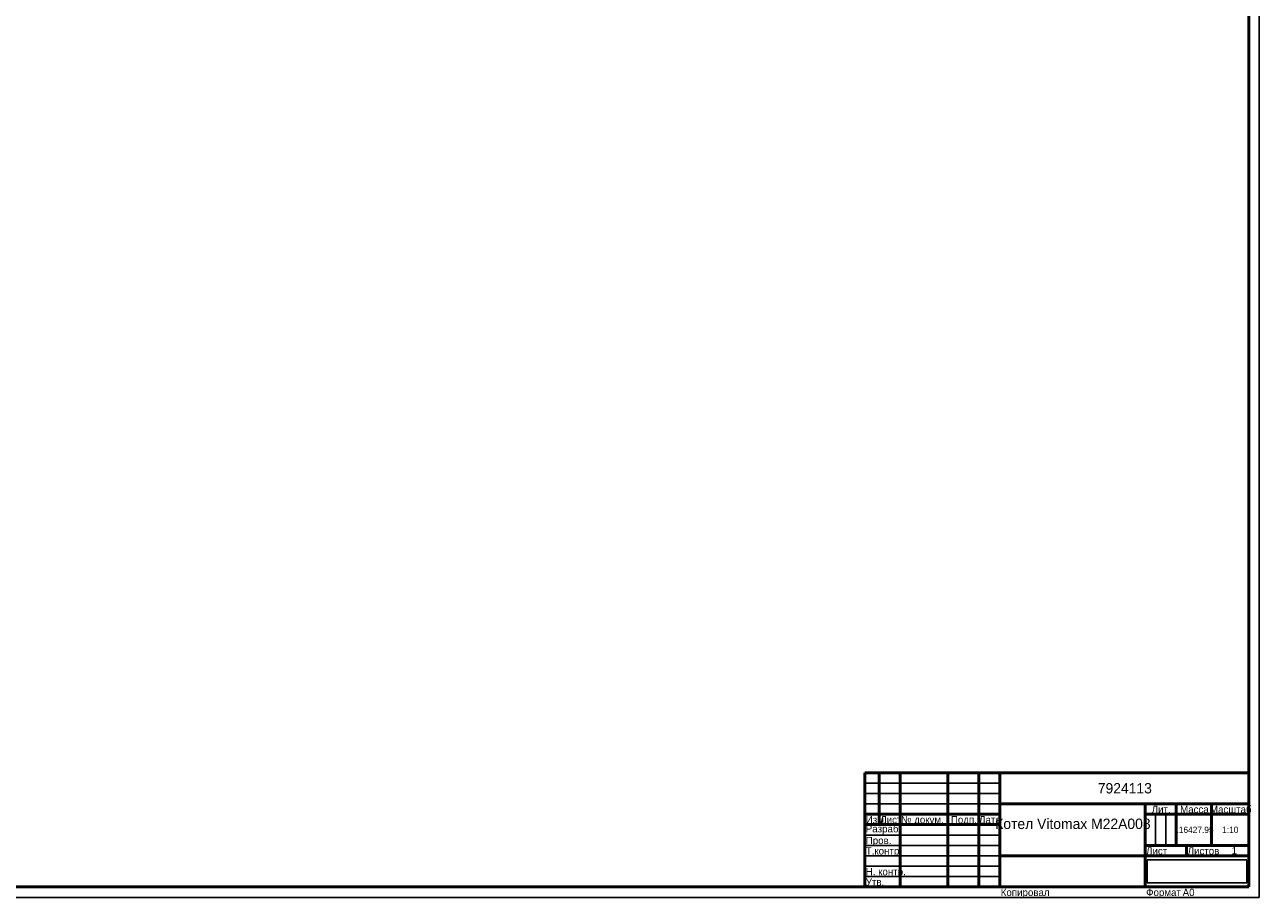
# Model space of a CAD drawing. Header units: millimetres. Extents: x 0 to 5196, y -193 to 841.
# Tile 2 of 6: x 594 to 1189, y 0 to 420. Entities that reach past the tile are written whole.
import ezdxf

# ---------------------------------------------------------------- set-up
doc = ezdxf.new("R2010")
doc.units = ezdxf.units.MM
picture_1 = doc.add_image_def('image1.png', size_in_pixel=(761, 160))

# ---------------------------------------------------------------- blocks, each defined once
blk = doc.blocks.new('_FR1Страница_1')
at = {"color": 7, "linetype": 'Continuous', "lineweight": 25}
for p, q in [((1189, 0), (1189, 841)), ((999, 55), (1064, 55)), ((999, 50), (1064, 50)), ((999, 45), (1064, 45)), ((1139, 40), (1139, 25)), ((1144, 40), (1144, 25)), ((999, 30), (1064, 30)), ((999, 25), (1064, 25)), ((999, 20), (1064, 20)), ((1134, 20), (1184, 20)), ((1154, 20), (1154, 20)), ((999, 15), (1064, 15)), ((999, 10), (1064, 10)), ((0, 0), (1189, 0))]:
    blk.add_line(p, q, dxfattribs=at)
at = {"color": 7, "linetype": 'Continuous', "lineweight": 50}
for p, q in [((1184, 836), (1184, 5)), ((999, 5), (999, 60)), ((999, 60), (1184, 60)), ((1006, 60), (1006, 35)), ((1016, 60), (1016, 5)), ((1039, 60), (1039, 5)), ((1054, 60), (1054, 5)), ((1064, 60), (1064, 5)), ((1064, 45), (1184, 45)), ((1134, 45), (1134, 5)), ((1149, 45), (1149, 25)), ((1166, 45), (1166, 25)), ((999, 40), (1064, 40)), ((1134, 40), (1184, 40)), ((999, 35), (1064, 35)), ((1134, 25), (1184, 25)), ((1154, 25), (1154, 20)), ((1064, 20), (1184, 20)), ((1184, 5), (20, 5))]:
    blk.add_line(p, q, dxfattribs=at)
at = {"color": 7}
for s, insert, char_height, width, attachment_point in [('{\\fT-FLEX Type A|b0|i0;\\l\\C250;\\P}', (1002.5, 59.125), 3.5, 8.75, 2), ('{\\fT-FLEX Type A|b0|i0;\\l\\C250;\\P}', (1002.5, 54.125), 3.5, 8.75, 2), ('{\\fT-FLEX Type A|b0|i0;\\l\\C250;\\P}', (1006, 59.125), 3.5, 11.75, 1), ('{\\fT-FLEX Type A|b0|i0;\\l\\C250;\\P}', (1006, 54.125), 3.5, 11.75, 1), ('{\\fT-FLEX Type A|b0|i0;\\l\\C250; \\P}', (1016, 59.125), 3.5, 24.75, 1), ('{\\fT-FLEX Type A|b0|i0;\\l\\C250; \\P}', (1016, 54.125), 3.5, 24.75, 1), ('{\\fT-FLEX Type A|b0|i0;\\l\\C250;\\P}', (1054, 59.125), 3.5, 11.75, 1), ('{\\fT-FLEX Type A|b0|i0;\\l\\C250;\\P}', (1054, 54.125), 3.5, 11.75, 1), ('\\pl0.5;{\\fT-FLEX Type A|b0|i0;\\l\\C250;7924113 \\P}', (1124, 52.5), 5, 122.5, 5), ('{\\fT-FLEX Type A|b0|i0;\\l\\C250;\\P}', (1002.5, 49.125), 3.5, 8.75, 2), ('{\\fT-FLEX Type A|b0|i0;\\l\\C250;\\P}', (1006, 49.125), 3.5, 11.75, 1), ('{\\fT-FLEX Type A|b0|i0;\\l\\C250; \\P}', (1016, 49.125), 3.5, 24.75, 1), ('{\\fT-FLEX Type A|b0|i0;\\l\\C250;\\P}', (1054, 49.125), 3.5, 11.75, 1), ('{\\fT-FLEX Type A|b0|i0;\\l\\C250; \\P}', (1002.5, 44.125), 3.5, 8.75, 2), ('{\\fT-FLEX Type A|b0|i0;\\l\\C250;\\P}', (1006, 44.125), 3.5, 11.75, 1), ('{\\fT-FLEX Type A|b0|i0;\\l\\C250; \\P}', (1016, 44.125), 3.5, 24.75, 1), ('{\\fT-FLEX Type A|b0|i0;\\l\\C250;\\P}', (1054, 44.125), 3.5, 11.75, 1), ('\\pl0.5;{\\fT-FLEX Type A|b0|i0;\\l\\C250;Лит.\\P}', (1141.5, 44.125), 3.5, 16.75, 2), ('\\pl0.5;{\\fT-FLEX Type A|b0|i0;\\l\\C250;Масса\\P}', (1157.5, 44.125), 3.5, 18.75, 2), ('\\pl0.5;{\\fT-FLEX Type A|b0|i0;\\l\\C250;Масштаб\\P}', (1175, 44.125), 3.5, 19.75, 2), ('\\pl0.5;{\\fT-FLEX Type A|b0|i0;\\l\\C250;Изм.\\H0.857143x;\\P}', (999, 39.125), 3.5, 8.75, 1), ('\\pl0.5;{\\fT-FLEX Type A|b0|i0;\\l\\C250;Лист\\H0.857143x;\\P}', (1006, 39.125), 3.5, 11.75, 1), ('\\pl0.5;{\\fT-FLEX Type A|b0|i0;\\l\\C250;№ докум.\\P}', (1016, 39.125), 3.5, 24.75, 1), ('\\pl0.5;{\\fT-FLEX Type A|b0|i0;\\l\\C250;Подп.\\P}', (1046.5, 39.125), 3.5, 16.75, 2), ('\\pl0.5;{\\fT-FLEX Type A|b0|i0;\\l\\C250;Дата\\H0.857143x;\\P}', (1059, 39.125), 3.5, 11.75, 2), ('\\pl0.5;{\\fT-FLEX Type A|b0|i0;\\l\\C250;Разраб.\\P}', (999, 32.5), 3.5, 18.75, 4), ('\\pl0.5;{\\fT-FLEX Type A|b0|i0;\\l\\C250;\\P}', (1016, 34.125), 3.5, 24.75, 1), ('\\pl0.5;{\\fT-FLEX Type A|b0|i0;\\l\\C250;\\H0.857143x;\\P}', (1054, 34.125), 3.5, 11.75, 1), ('{\\fT-FLEX Type A|b0|i0;\\l\\C250;116427.95\\P}', (1157.5, 32.5), 3, 18.5, 5), ('\\pl0.5;{\\fT-FLEX Type A|b0|i0;\\l\\C250;\\P}', (1157.5, 32.5), 3.5, 18.75, 5), ('{\\fT-FLEX Type A|b0|i0;\\l\\C250;1:10\\P}', (1175, 32.5), 3, 19.5, 5), ('\\pl0.5;{\\fT-FLEX Type A|b0|i0;\\l\\C250;\\H0.857143x;\\P}', (1175, 32.5), 3.5, 19.75, 5), ('\\pl0.5;{\\fT-FLEX Type A|b0|i0;\\l\\C250;Т.контр.\\P}', (999, 24.125), 3.5, 18.75, 1), ('\\pl0.5;{\\fT-FLEX Type A|b0|i0;\\l\\C250;Пров.\\P}', (999, 29.125), 3.5, 18.75, 1), ('\\pl0.5;{\\fT-FLEX Type A|b0|i0;\\l\\C250;\\P}', (1016, 29.125), 3.5, 24.75, 1), ('\\pl0.5;{\\fT-FLEX Type A|b0|i0;\\l\\C250;\\P}', (1016, 24.125), 3.5, 24.75, 1), ('\\pl0.5;{\\fT-FLEX Type A|b0|i0;\\l\\C250;\\P}', (1054, 29.125), 3.5, 11.75, 1), ('\\pl0.5;{\\fT-FLEX Type A|b0|i0;\\l\\C250;\\H0.857143x;\\P}', (1054, 24.125), 3.5, 11.75, 1), ('\\pl0.5;{\\fT-FLEX Type A|b0|i0;\\l\\C250;Лист\\P}', (1134, 24.125), 3.5, 11.75, 1), ('\\pl0.5;{\\fT-FLEX Type A|b0|i0;\\l\\C250;\\H0.857143x;\\P}', (1149, 24.125), 3.5, 11.75, 2), ('\\pl0.5;{\\fT-FLEX Type A|b0|i0;\\l\\C250;Листов\\P}', (1154, 24.125), 3.5, 17.75, 1), ('{\\fT-FLEX Type A|b0|i0;\\l\\C250;1\\P}', (1177, 22.5), 3.5, 15.75, 5), ('\\pl0.5;{\\fT-FLEX Type A|b0|i0;\\l\\C250;\\H0.857143x;\\P}', (1177, 24.125), 3.5, 15.75, 2), ('\\pl0.5;{\\fT-FLEX Type A|b0|i0;\\l\\C250;\\P}', (999, 19.125), 3.5, 18.75, 1), ('\\pl0.5;{\\fT-FLEX Type A|b0|i0;\\l\\C250;\\P}', (1016, 19.125), 3.5, 24.75, 1), ('\\pl0.5;{\\fT-FLEX Type A|b0|i0;\\l\\C250;\\P}', (1054, 19.125), 3.5, 11.75, 1), ('{\\fT-FLEX Type A|b0|i0;\\l\\C250;}', (1099, 20), 3, 71.5, 5), ('{\\fT-FLEX Type A|b0|i0;\\l\\C250;\\P}', (1149, 22.5), 3.5, 11.75, 5), ('\\pl0.5;{\\fT-FLEX Type A|b0|i0;\\l\\C250;Н. контр.\\P}', (999, 14.125), 3.5, 18.75, 1), ('\\pl0.5;{\\fT-FLEX Type A|b0|i0;\\l\\C250;\\P}', (1016, 14.125), 3.5, 24.75, 1), ('\\pl0.5;{\\fT-FLEX Type A|b0|i0;\\l\\C250;\\H0.857143x;\\P}', (1054, 14.125), 3.5, 11.75, 1), ('\\pl0.5;{\\fT-FLEX Type A|b0|i0;\\l\\C250;Утв.\\P}', (999, 9.125), 3.5, 18.75, 1), ('\\pl0.5;{\\fT-FLEX Type A|b0|i0;\\l\\C250;\\P}', (1016, 9.125), 3.5, 24.75, 1), ('\\pl0.5;{\\fT-FLEX Type A|b0|i0;\\l\\C250;\\H0.857143x;\\P}', (1054, 9.125), 3.5, 11.75, 1), ('\\pl0.5;{\\fT-FLEX Type A|b0|i0;\\l\\C250;Копировал\\P}', (1064, 4.125), 3.5, 23.566, 1), ('\\pl0.5;{\\fT-FLEX Type A|b0|i0;\\l\\C250;\\P}', (1085.816, 4.125), 3.5, 40.967, 1), ('\\pl0.5;{\\fT-FLEX Type A|b0|i0;\\l\\C250;Формат\\P}', (1134, 4.125), 3.5, 18.675, 1), ('\\pl0.5;{\\fT-FLEX Type A|b0|i0;\\l\\C250;\\P}', (1150.925, 4.125), 3.5, 9.825, 1), ('{\\fT-FLEX Type A|b0|i0;\\l\\C250;A0\\P}', (1154.963, 4.125), 3.5, 9.825, 2)]:
    blk.add_mtext(s, dxfattribs=dict(at, insert=insert, char_height=char_height, width=width, attachment_point=attachment_point))
at = {"color": 7, "insert": (1099, 32.5), "char_height": 5, "width": 72.5, "attachment_point": 5, "line_spacing_factor": 0.69}
blk.add_mtext('\\pl0.5;{\\fT-FLEX Type A|b0|i0;\\l\\C250;Котел Vitomax M22A008\\P\\P}', dxfattribs=at)
image = blk.add_image(picture_1, insert=(1135, 7), size_in_units=(48, 11))
image.dxf.flags = 11
blk = doc.blocks.new('Страница_1')
blk.add_blockref('_FR1Страница_1', (0, 0))

msp = doc.modelspace()

# ---------------------------------------------------------------- block references
msp.add_blockref('Страница_1', (0, 0))

doc.saveas('drawing.dxf')
